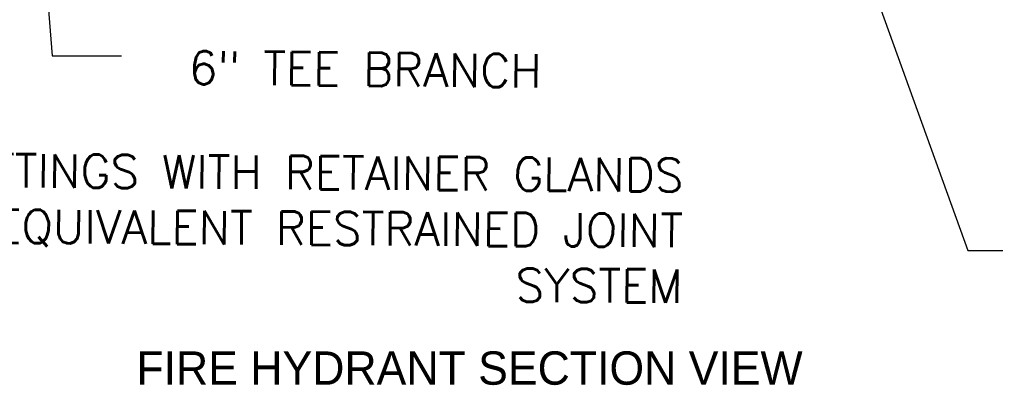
# Model space of a CAD drawing. Header units: feet. Extents: x 6 to 231, y 4 to 30.
# Tile 56 of 67: x 183.86 to 187.56, y 9.78 to 11.15. Entities that reach past the tile are written whole.
import ezdxf

# ---------------------------------------------------------------- set-up
doc = ezdxf.new("R2010")
doc.units = ezdxf.units.FT
doc.header["$MEASUREMENT"] = 0
doc.layers.add('text', color=9, linetype='Continuous')
doc.styles.add('Slanted-Normal', font='font31.shx', dxfattribs={"height": 0.14})
doc.styles.get("Standard").update_dxf_attribs({"font": 'arial.ttf'})
doc.dimstyles.new('COEC', dxfattribs={"dimscale": 13.9, "dimtxt": 0.18, "dimasz": 0.18, "dimexe": 0.18, "dimexo": 0.0625, "dimgap": 0.09, "dimtad": 1, "dimzin": 0, "dimdsep": 46, "dimtxsty": 'Standard', "dimcen": 0.09, "dimclrd": 256, "dimclre": 256, "dimclrt": 256, "dimaunit": 1, "dimadec": 4, "dimazin": 0, "dimtfac": 1, "dimtofl": 0, "dimtmove": 0, "dimatfit": 3, "dimfxl": 1, "dimtolj": 1, "dimtzin": 0, "dimlwd": -1, "dimlwe": -1, "dimarcsym": 0})

msp = doc.modelspace()

# ---------------------------------------------------------------- texts
at = {"layer": 'text', "transparency": 33554610, "style": 'Slanted-Normal'}
msp.add_text('FIRE HYDRANT SECTION VIEW', height=0.125, dxfattribs=at).set_placement((184.30242, 9.78003))
at = {"layer": 'text', "char_height": 0.125, "width": 3.4910477, "attachment_point": 3, "style": 'Slanted-Normal'}
for s, insert, rotation in [('{\\Fsimplex|c0;6" TEE BRANCH}', (185.82303, 11.01902), 359.43515), ('{\\Fsimplex|c0;M.J. FITTINGS WITH RETAINER GLANDS OR EQUIVALENT RESTRAINED JOINT SYSTEM}', (186.35384, 10.62874), 359.62797)]:
    msp.add_mtext(s, dxfattribs=dict(at, insert=insert, rotation=rotation))

# ---------------------------------------------------------------- leaders
at = {"layer": 'text'}
for points, override in [([(183.89976, 12.13208), (183.98635, 11.01306), (184.2467, 11.01306)], {"dimscale": 0.7, "dimgap": 0.09, "dimtad": 0, "dimaunit": 0}), ([(186.85915, 11.84037), (187.4205, 10.28287), (187.55096, 10.28287)], {"dimscale": 0.6}), ([(187.42871, 11.83894), (187.88888, 10.97246), (187.99272, 10.97246)], {"dimscale": 0.6})]:
    msp.add_leader(points, dimstyle='COEC', override=override, dxfattribs=at)

doc.saveas('drawing.dxf')
